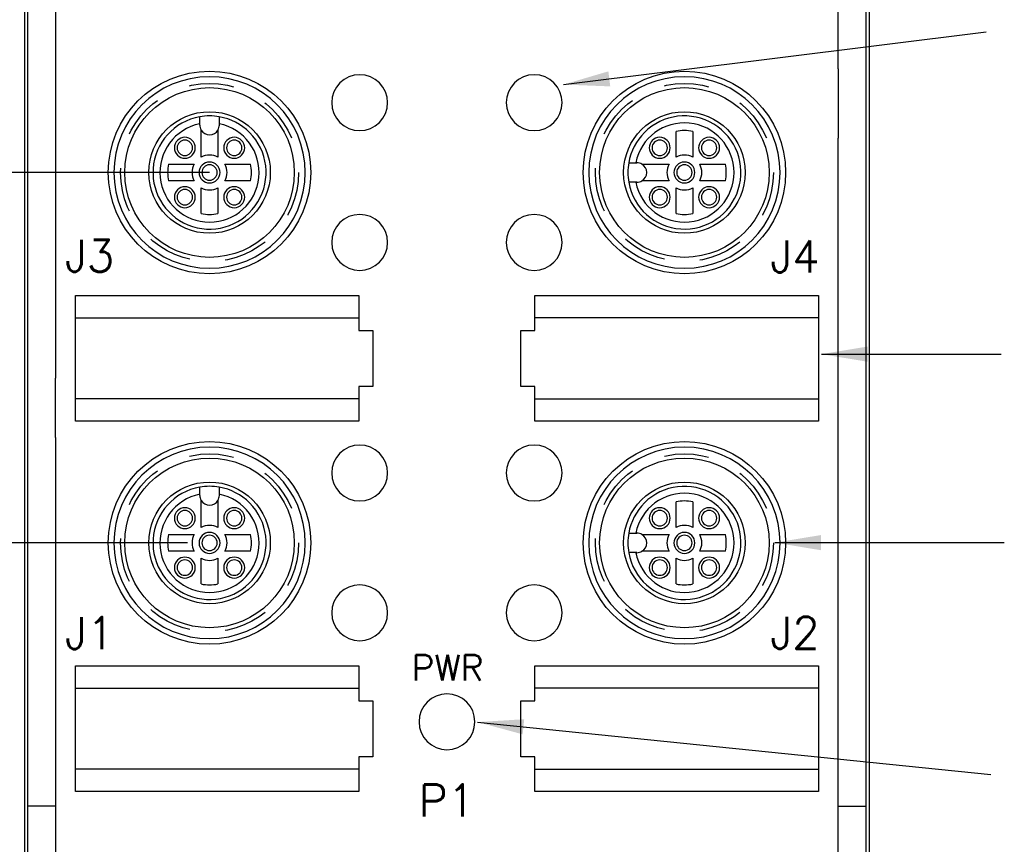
# Model space of a CAD drawing. Extents: x 85.3 to 97.4, y 23.1 to 30.4.
# Tile 8 of 11: x 87.5 to 90.3, y 26.8 to 29.1. Entities that reach past the tile are written whole.
import ezdxf
from ezdxf.enums import TextEntityAlignment as Align

# ---------------------------------------------------------------- set-up
doc = ezdxf.new("R2010")
doc.units = 0
doc.header["$LTSCALE"] = 0.5
doc.header["$MEASUREMENT"] = 0
doc.linetypes.add('HIDDEN', pattern=[0.375, 0.25, -0.125])
doc.layers.get('DEFPOINTS').update_dxf_attribs({"linetype": 'CONTINUOUS'})
for name, color, linetype in [('BODY', 1, 'CONTINUOUS'), ('DETAIL', 2, 'CONTINUOUS'), ('DIM', 254, 'CONTINUOUS'), ('HIDDEN', 2, 'HIDDEN')]:
    doc.layers.add(name, color=color, linetype=linetype)
doc.styles.get("Standard").update_dxf_attribs({"font": 'ROMANS.SHX'})
doc.dimstyles.new('TURCK-CATALOG01', dxfattribs={"dimtxt": 0.1, "dimasz": 0.13, "dimexe": 0.046875, "dimexo": 0.0625, "dimgap": 0.0625, "dimtad": 0, "dimtih": 1, "dimtoh": 1, "dimdec": 3, "dimzin": 4, "dimdsep": 46, "dimtxsty": 'STANDARD', "dimcen": 0.09, "dimadec": 0, "dimazin": 0, "dimtfac": 1, "dimtdec": 3, "dimtofl": 0, "dimtmove": 0, "dimatfit": 1, "dimfxl": 1, "dimtolj": 1, "dimtzin": 4, "dimarcsym": 0})

# ---------------------------------------------------------------- blocks, each defined once
blk = doc.blocks.new('*D2')
at = {"layer": 'DEFPOINTS', "color": 0}
for p in [(88.3892, 29.9961), (85.7265, 25.135), (88.271, 25.135)]:
    blk.add_point(p, dxfattribs=at)
at = {"layer": 'DIM', "color": 0, "lineweight": -2}
for p, q in [((88.3267, 29.9961), (85.6796, 29.9961)), ((85.7265, 29.8661), (85.7265, 27.8922)), ((85.7265, 25.265), (85.7265, 27.6148)), ((88.2085, 25.135), (85.6796, 25.135))]:
    blk.add_line(p, q, dxfattribs=at)
at = {"layer": 'DIM', "color": 0}
for points in [[(85.7048, 29.8661), (85.7482, 29.8661), (85.7265, 29.9961)], [(85.7048, 25.265), (85.7482, 25.265), (85.7265, 25.135)]]:
    blk.add_solid(points, dxfattribs=at)
at = {"layer": 'DIM', "color": 0, "insert": (85.7265, 27.7535), "char_height": 0.1, "attachment_point": 5}
blk.add_mtext('\\A1;4.861 [123.5]', dxfattribs=at)
blk = doc.blocks.new('*D3')
at = {"layer": 'DEFPOINTS', "color": 0}
for p in [(88.6509, 29.6916), (86.3834, 25.479), (87.8506, 25.479)]:
    blk.add_point(p, dxfattribs=at)
at = {"layer": 'DIM', "color": 0, "lineweight": -2}
for p, q in [((88.5884, 29.6916), (86.3365, 29.6916)), ((86.3834, 29.5616), (86.3834, 27.4781)), ((86.3834, 25.609), (86.3834, 27.2007)), ((87.7881, 25.479), (86.3365, 25.479))]:
    blk.add_line(p, q, dxfattribs=at)
at = {"layer": 'DIM', "color": 0}
for points in [[(86.3618, 29.5616), (86.4051, 29.5616), (86.3834, 29.6916)], [(86.3618, 25.609), (86.4051, 25.609), (86.3834, 25.479)]]:
    blk.add_solid(points, dxfattribs=at)
at = {"layer": 'DIM', "color": 0, "insert": (86.3834, 27.3394), "char_height": 0.1, "attachment_point": 5}
blk.add_mtext('\\A1;4.213 [107.0]', dxfattribs=at)
blk = doc.blocks.new('*D10')
at = {"layer": 'DEFPOINTS', "color": 0}
for p in [(88.1041, 28.6483), (86.8965, 27.6049), (88.0416, 27.6049)]:
    blk.add_point(p, dxfattribs=at)
at = {"layer": 'DIM', "color": 0, "lineweight": -2}
for p, q in [((88.0416, 28.6483), (86.8496, 28.6483)), ((86.8965, 28.5183), (86.8965, 28.3581)), ((86.8965, 27.7349), (86.8965, 27.8951)), ((87.9791, 27.6049), (86.8496, 27.6049))]:
    blk.add_line(p, q, dxfattribs=at)
at = {"layer": 'DIM', "color": 0}
for points in [[(86.8749, 28.5183), (86.9182, 28.5183), (86.8965, 28.6483)], [(86.8749, 27.7349), (86.9182, 27.7349), (86.8965, 27.6049)]]:
    blk.add_solid(points, dxfattribs=at)
at = {"layer": 'DIM', "color": 0, "insert": (86.8965, 28.1266), "char_height": 0.1, "attachment_point": 5}
blk.add_mtext('\\A1;1.043 [26.5]\\P(TYPICAL)', dxfattribs=at)

msp = doc.modelspace()

# ---------------------------------------------------------------- linework, layer by layer
at = {"layer": 'BODY'}
for p, q in [((87.5205, 25.3687), (87.5205, 29.6325)), ((89.9013, 29.6325), (89.9013, 25.3687)), ((87.5291, 28.9401), (87.5291, 29.2399)), ((89.8139, 28.9401), (89.8139, 29.2399)), ((89.8927, 28.9401), (89.8927, 29.2399)), ((87.6078, 29.1133), (87.6078, 28.9401)), ((87.5291, 28.7454), (87.5291, 28.9401)), ((87.6078, 28.9401), (87.6078, 28.7666)), ((89.8927, 28.7454), (89.8927, 28.9401)), ((87.6078, 28.7666), (87.6078, 28.5939)), ((87.5291, 28.5939), (87.5291, 28.7454)), ((89.8139, 28.5939), (89.8139, 28.7454)), ((89.8927, 28.5939), (89.8927, 28.7454)), ((87.5291, 28.4262), (87.5291, 28.5939)), ((87.6078, 28.5939), (87.6078, 28.4222)), ((89.8139, 28.4262), (89.8139, 28.5939)), ((89.8927, 28.4262), (89.8927, 28.5939)), ((87.5291, 28.2477), (87.5291, 28.4262)), ((87.6078, 28.4222), (87.6078, 28.2477)), ((89.8139, 28.2477), (89.8139, 28.4262)), ((89.8927, 28.2477), (89.8927, 28.4262)), ((87.6636, 28.3018), (88.4628, 28.3018)), ((87.6636, 27.9475), (87.6636, 28.3018)), ((88.4628, 28.3018), (88.4628, 28.2034)), ((88.9589, 28.3018), (89.7581, 28.3018)), ((88.9589, 28.2034), (88.9589, 28.3018)), ((89.7581, 28.3018), (89.7581, 27.9475)), ((87.5291, 28.0732), (87.5291, 28.2477)), ((87.6078, 28.2477), (87.6078, 28.0691)), ((87.6636, 28.2388), (88.4628, 28.2388)), ((89.7581, 28.2388), (88.9589, 28.2388)), ((89.8139, 28.0732), (89.8139, 28.2477)), ((89.8927, 28.0732), (89.8927, 28.2477)), ((88.4628, 28.2034), (88.5022, 28.2034)), ((88.5022, 28.2034), (88.5022, 28.0459)), ((88.9195, 28.2034), (88.9589, 28.2034)), ((88.9195, 28.0459), (88.9195, 28.2034)), ((87.5291, 27.9015), (87.5291, 28.0732)), ((89.8139, 27.9015), (89.8139, 28.0732)), ((89.8927, 27.9015), (89.8927, 28.0732)), ((88.5022, 28.0459), (88.4628, 28.0459)), ((88.4628, 28.0459), (88.4628, 27.9475)), ((88.9589, 28.0459), (88.9195, 28.0459)), ((88.9589, 27.9475), (88.9589, 28.0459)), ((88.4628, 28.0105), (87.6636, 28.0105)), ((88.9589, 28.0105), (89.7581, 28.0105)), ((88.4628, 27.9475), (87.6636, 27.9475)), ((89.7581, 27.9475), (88.9589, 27.9475)), ((87.5291, 27.7287), (87.5291, 27.9015)), ((87.6078, 27.9015), (87.6078, 27.7499)), ((89.8139, 27.7287), (89.8139, 27.9015)), ((89.8927, 27.7287), (89.8927, 27.9015)), ((87.5291, 27.5552), (87.5291, 27.7287)), ((87.6078, 27.7499), (87.6078, 27.5552)), ((89.8139, 27.5552), (89.8139, 27.7287)), ((89.8927, 27.5552), (89.8927, 27.7287)), ((87.5291, 27.382), (87.5291, 27.5552)), ((87.6078, 27.5552), (87.6078, 27.2554)), ((89.8139, 27.382), (89.8139, 27.5552)), ((89.8927, 27.382), (89.8927, 27.5552)), ((87.5291, 27.209), (87.5291, 27.382)), ((89.8139, 27.209), (89.8139, 27.382)), ((89.8927, 27.209), (89.8927, 27.382)), ((87.6636, 26.9042), (87.6636, 27.2585)), ((87.6636, 27.2585), (88.4628, 27.2585)), ((88.4628, 27.2585), (88.4628, 27.1601)), ((88.9589, 27.2585), (89.7581, 27.2585)), ((88.9589, 27.1601), (88.9589, 27.2585)), ((89.7581, 27.2585), (89.7581, 26.9042)), ((87.6078, 27.2554), (87.6078, 26.8628)), ((87.5291, 27.0359), (87.5291, 27.209)), ((89.8139, 27.0359), (89.8139, 27.209)), ((89.8927, 27.0359), (89.8927, 27.209)), ((87.6636, 27.1955), (88.4628, 27.1955)), ((89.7581, 27.1955), (88.9589, 27.1955)), ((88.4628, 27.1601), (88.5022, 27.1601)), ((88.5022, 27.1601), (88.5022, 27.0026)), ((88.9195, 27.1601), (88.9589, 27.1601)), ((88.9195, 27.0026), (88.9195, 27.1601)), ((87.5291, 26.8628), (87.5291, 27.0359)), ((89.8139, 26.8628), (89.8139, 27.0359)), ((89.8927, 26.8628), (89.8927, 27.0359)), ((88.5022, 27.0026), (88.4628, 27.0026)), ((88.4628, 27.0026), (88.4628, 26.9042)), ((88.9589, 27.0026), (88.9195, 27.0026)), ((88.9589, 26.9042), (88.9589, 27.0026)), ((88.4628, 26.9672), (87.6636, 26.9672)), ((88.9589, 26.9672), (89.7581, 26.9672)), ((88.4628, 26.9042), (87.6636, 26.9042)), ((89.7581, 26.9042), (88.9589, 26.9042)), ((87.5291, 26.3279), (87.5291, 26.8628)), ((87.6078, 26.8628), (87.5291, 26.8628)), ((87.6078, 26.8628), (87.6078, 26.344)), ((89.8139, 26.344), (89.8139, 26.8628)), ((89.8139, 26.8628), (89.8927, 26.8628)), ((89.8927, 26.3279), (89.8927, 26.8628))]:
    msp.add_line(p, q, dxfattribs=at)
for centre, radius in [((88.0416, 28.6483), 0.2854), ((89.3802, 28.6483), 0.2854), ((88.0416, 28.6483), 0.239), ((89.3802, 28.6483), 0.239), ((88.0416, 27.6049), 0.2854), ((89.3802, 27.6049), 0.2854), ((88.0416, 27.6049), 0.239), ((89.3802, 27.6049), 0.239)]:
    msp.add_circle(centre, radius, dxfattribs=at)
for centre, radius, start, end in [((13517355.2339, 28.8428), 13517265.4199, 179.99999958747, 180.00000041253), ((88.0416, 28.6483), 0.2697, 90, 270), ((88.0416, 28.6483), 0.2697, 270, 90), ((89.3802, 28.6483), 0.2697, 90, 270), ((89.3802, 28.6483), 0.2697, 270, 90), ((-6255355.1587, 27.9853), 6255442.7665, 359.99999923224, 0.00000076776), ((88.0416, 27.6049), 0.2697, 90, 270), ((88.0416, 27.6049), 0.2697, 270, 90), ((89.3802, 27.6049), 0.2697, 90, 270), ((89.3802, 27.6049), 0.2697, 270, 90)]:
    msp.add_arc(centre, radius, start, end, dxfattribs=at)
at = {"layer": 'DETAIL'}
for p, q in [((88.014, 28.7853), (88.014, 28.8053)), ((88.014, 28.7821), (88.014, 28.7853)), ((88.0691, 28.8053), (88.0691, 28.7853)), ((88.0691, 28.7853), (88.0691, 28.7821)), ((88.018, 28.6914), (88.018, 28.7679)), ((88.0652, 28.7679), (88.0652, 28.6914)), ((89.3565, 28.6914), (89.3565, 28.764)), ((89.4038, 28.764), (89.4038, 28.6914)), ((87.9259, 28.6719), (87.9984, 28.6719)), ((88.0848, 28.6719), (88.1573, 28.6719)), ((89.2231, 28.6758), (89.2431, 28.6758)), ((89.2431, 28.6758), (89.2463, 28.6758)), ((89.2605, 28.6719), (89.337, 28.6719)), ((89.4233, 28.6719), (89.4959, 28.6719)), ((87.9984, 28.6246), (87.9259, 28.6246)), ((88.1573, 28.6246), (88.0848, 28.6246)), ((89.2431, 28.6207), (89.2231, 28.6207)), ((89.2463, 28.6207), (89.2431, 28.6207)), ((89.337, 28.6246), (89.2605, 28.6246)), ((89.4959, 28.6246), (89.4233, 28.6246)), ((88.018, 28.5325), (88.018, 28.6051)), ((88.0652, 28.6051), (88.0652, 28.5325)), ((89.3565, 28.5325), (89.3565, 28.6051)), ((89.4038, 28.6051), (89.4038, 28.5325)), ((88.014, 27.742), (88.014, 27.762)), ((88.0691, 27.762), (88.0691, 27.742)), ((88.014, 27.7388), (88.014, 27.742)), ((88.0691, 27.742), (88.0691, 27.7388)), ((88.018, 27.6481), (88.018, 27.7246)), ((88.0652, 27.7246), (88.0652, 27.6481)), ((89.3565, 27.6481), (89.3565, 27.7207)), ((89.4038, 27.7207), (89.4038, 27.6481)), ((87.9259, 27.6286), (87.9984, 27.6286)), ((88.0848, 27.6286), (88.1573, 27.6286)), ((89.2231, 27.6325), (89.2431, 27.6325)), ((89.2431, 27.6325), (89.2463, 27.6325)), ((89.2605, 27.6286), (89.337, 27.6286)), ((89.4233, 27.6286), (89.4959, 27.6286)), ((87.9984, 27.5813), (87.9259, 27.5813)), ((88.018, 27.4892), (88.018, 27.5618)), ((88.0652, 27.5618), (88.0652, 27.4892)), ((88.1573, 27.5813), (88.0848, 27.5813)), ((89.2431, 27.5774), (89.2231, 27.5774)), ((89.2463, 27.5774), (89.2431, 27.5774)), ((89.337, 27.5813), (89.2605, 27.5813)), ((89.3565, 27.4892), (89.3565, 27.5618)), ((89.4038, 27.5618), (89.4038, 27.4892)), ((89.4959, 27.5813), (89.4233, 27.5813))]:
    msp.add_line(p, q, dxfattribs=at)
for centre in [(88.0416, 28.6483), (89.3802, 28.6483), (88.0416, 27.6049), (89.3802, 27.6049)]:
    msp.add_circle(centre, 0.1713, dxfattribs=at)
for centre, radius, start, end in [((88.4648, 28.8451), 0.0787, 90, 270), ((88.4648, 28.8451), 0.0787, 270, 90), ((88.9569, 28.8451), 0.0787, 90, 270), ((88.9569, 28.8451), 0.0787, 270, 90), ((88.0416, 28.6483), 0.1594, 99.9529, 45), ((88.0416, 28.6483), 0.1398, 101.3723, 78.6277), ((88.0416, 28.6483), 0.1594, 80.047, 99.953), ((88.0416, 28.6483), 0.1594, 45, 80.047), ((89.3802, 28.6483), 0.1594, 189.953, 135), ((89.3802, 28.6483), 0.1398, 191.3723, 168.6277), ((88.0416, 28.7821), 0.0276, 180, 211.0027), ((88.0416, 28.7821), 0.0276, 211.0027, 328.9973), ((88.0416, 28.7821), 0.0276, 328.9973, 360), ((89.3802, 28.6483), 0.1594, 135, 170.0471), ((89.3802, 28.6483), 0.1181, 78.463, 101.537), ((87.972, 28.7179), 0.0295, 90, 270), ((87.972, 28.7179), 0.0217, 90, 270), ((87.972, 28.7179), 0.0295, 270, 90), ((87.972, 28.7179), 0.0217, 270, 90), ((88.1112, 28.7179), 0.0295, 90, 270), ((88.1112, 28.7179), 0.0217, 90, 270), ((88.1112, 28.7179), 0.0295, 270, 90), ((88.1112, 28.7179), 0.0217, 270, 90), ((89.3106, 28.7179), 0.0295, 90, 270), ((89.3106, 28.7179), 0.0217, 90, 270), ((89.3106, 28.7179), 0.0295, 270, 90), ((89.3106, 28.7179), 0.0217, 270, 90), ((89.4498, 28.7179), 0.0295, 90, 270), ((89.4498, 28.7179), 0.0217, 90, 270), ((89.4498, 28.7179), 0.0295, 270, 90), ((89.4498, 28.7179), 0.0217, 270, 90), ((88.0416, 28.6483), 0.1181, 168.463, 191.537), ((88.0416, 28.6483), 0.0492, 151.3146, 208.6854), ((88.0416, 28.6483), 0.0295, 90, 270), ((88.0416, 28.6483), 0.0492, 61.3146, 118.6854), ((88.0416, 28.6483), 0.0295, 270, 90), ((88.0416, 28.6483), 0.0492, 331.3146, 28.6854), ((88.0416, 28.6483), 0.1181, 348.463, 11.537), ((89.3802, 28.6483), 0.1594, 170.047, 189.953), ((89.2463, 28.6483), 0.0276, 58.9973, 90), ((89.2463, 28.6483), 0.0276, 301.0027, 58.9973), ((89.3802, 28.6483), 0.0492, 151.3146, 208.6854), ((89.3802, 28.6483), 0.0295, 90, 270), ((89.3802, 28.6483), 0.0492, 61.3146, 118.6854), ((89.3802, 28.6483), 0.0295, 270, 90), ((89.3802, 28.6483), 0.0492, 331.3146, 28.6854), ((89.3802, 28.6483), 0.1181, 348.463, 11.537), ((88.0416, 28.6483), 0.0217, 90, 270), ((88.0416, 28.6483), 0.0217, 270, 90), ((89.3802, 28.6483), 0.0217, 90, 270), ((89.3802, 28.6483), 0.0217, 270, 90), ((89.2463, 28.6483), 0.0276, 270, 301.0027), ((87.972, 28.5787), 0.0295, 90, 270), ((87.972, 28.5787), 0.0217, 90, 270), ((87.972, 28.5787), 0.0295, 270, 90), ((87.972, 28.5787), 0.0217, 270, 90), ((88.0416, 28.6483), 0.0492, 241.3146, 298.6854), ((88.1112, 28.5787), 0.0295, 90, 270), ((88.1112, 28.5787), 0.0217, 90, 270), ((88.1112, 28.5787), 0.0295, 270, 90), ((88.1112, 28.5787), 0.0217, 270, 90), ((89.3106, 28.5787), 0.0295, 90, 270), ((89.3106, 28.5787), 0.0217, 90, 270), ((89.3106, 28.5787), 0.0295, 270, 90), ((89.3106, 28.5787), 0.0217, 270, 90), ((89.3802, 28.6483), 0.0492, 241.3146, 298.6854), ((89.4498, 28.5787), 0.0295, 90, 270), ((89.4498, 28.5787), 0.0217, 90, 270), ((89.4498, 28.5787), 0.0295, 270, 90), ((89.4498, 28.5787), 0.0217, 270, 90), ((88.0416, 28.6483), 0.1181, 258.463, 281.537), ((88.4648, 28.4514), 0.0787, 90, 270), ((88.4648, 28.4514), 0.0787, 270, 90), ((88.9569, 28.4514), 0.0787, 90, 270), ((88.9569, 28.4514), 0.0787, 270, 90), ((89.3802, 28.6483), 0.1181, 258.463, 281.537), ((88.4648, 27.8018), 0.0787, 90, 270), ((88.4648, 27.8018), 0.0787, 270, 90), ((88.9569, 27.8018), 0.0787, 90, 270), ((88.9569, 27.8018), 0.0787, 270, 90), ((88.0416, 27.6049), 0.1594, 99.9529, 45), ((88.0416, 27.6049), 0.1594, 80.047, 99.953), ((88.0416, 27.6049), 0.1594, 45, 80.047), ((89.3802, 27.6049), 0.1594, 189.953, 135), ((88.0416, 27.6049), 0.1398, 101.3723, 78.6277), ((88.0416, 27.7388), 0.0276, 180, 211.0027), ((88.0416, 27.7388), 0.0276, 328.9973, 360), ((89.3802, 27.6049), 0.1398, 191.3723, 168.6277), ((87.972, 27.6745), 0.0295, 90, 270), ((87.972, 27.6745), 0.0295, 270, 90), ((88.0416, 27.7388), 0.0276, 211.0027, 328.9973), ((88.1112, 27.6745), 0.0295, 90, 270), ((88.1112, 27.6745), 0.0295, 270, 90), ((89.3802, 27.6049), 0.1594, 135, 170.0471), ((89.3106, 27.6745), 0.0295, 90, 270), ((89.3106, 27.6745), 0.0295, 270, 90), ((89.3802, 27.6049), 0.1181, 78.463, 101.537), ((89.4498, 27.6745), 0.0295, 90, 270), ((89.4498, 27.6745), 0.0295, 270, 90), ((87.972, 27.6745), 0.0217, 90, 270), ((87.972, 27.6745), 0.0217, 270, 90), ((88.1112, 27.6745), 0.0217, 90, 270), ((88.1112, 27.6745), 0.0217, 270, 90), ((89.3106, 27.6745), 0.0217, 90, 270), ((89.3106, 27.6745), 0.0217, 270, 90), ((89.4498, 27.6745), 0.0217, 90, 270), ((89.4498, 27.6745), 0.0217, 270, 90), ((88.0416, 27.6049), 0.0492, 61.3146, 118.6854), ((89.3802, 27.6049), 0.0492, 61.3146, 118.6854), ((88.0416, 27.6049), 0.1181, 168.463, 191.537), ((88.0416, 27.6049), 0.0492, 151.3146, 208.6854), ((88.0416, 27.6049), 0.0295, 90, 270), ((88.0416, 27.6049), 0.0217, 90, 270), ((88.0416, 27.6049), 0.0295, 270, 90), ((88.0416, 27.6049), 0.0217, 270, 90), ((88.0416, 27.6049), 0.0492, 331.3146, 28.6854), ((88.0416, 27.6049), 0.1181, 348.463, 11.537), ((89.3802, 27.6049), 0.1594, 170.047, 189.953), ((89.2463, 27.6049), 0.0276, 58.9973, 90), ((89.2463, 27.6049), 0.0276, 301.0027, 58.9973), ((89.3802, 27.6049), 0.0492, 151.3146, 208.6854), ((89.3802, 27.6049), 0.0295, 90, 270), ((89.3802, 27.6049), 0.0217, 90, 270), ((89.3802, 27.6049), 0.0295, 270, 90), ((89.3802, 27.6049), 0.0217, 270, 90), ((89.3802, 27.6049), 0.0492, 331.3146, 28.6854), ((89.3802, 27.6049), 0.1181, 348.463, 11.537), ((87.972, 27.5353), 0.0295, 90, 270), ((87.972, 27.5353), 0.0295, 270, 90), ((88.0416, 27.6049), 0.0492, 241.3146, 298.6854), ((88.1112, 27.5353), 0.0295, 90, 270), ((88.1112, 27.5353), 0.0295, 270, 90), ((89.2463, 27.6049), 0.0276, 270, 301.0027), ((89.3106, 27.5353), 0.0295, 90, 270), ((89.3106, 27.5353), 0.0295, 270, 90), ((89.3802, 27.6049), 0.0492, 241.3146, 298.6854), ((89.4498, 27.5353), 0.0295, 90, 270), ((89.4498, 27.5353), 0.0295, 270, 90), ((87.972, 27.5353), 0.0217, 90, 270), ((87.972, 27.5353), 0.0217, 270, 90), ((88.1112, 27.5353), 0.0217, 90, 270), ((88.1112, 27.5353), 0.0217, 270, 90), ((89.3106, 27.5353), 0.0217, 90, 270), ((89.3106, 27.5353), 0.0217, 270, 90), ((89.4498, 27.5353), 0.0217, 90, 270), ((89.4498, 27.5353), 0.0217, 270, 90), ((88.0416, 27.6049), 0.1181, 258.463, 281.537), ((88.4648, 27.4081), 0.0787, 90, 270), ((88.4648, 27.4081), 0.0787, 270, 90), ((88.9569, 27.4081), 0.0787, 90, 270), ((88.9569, 27.4081), 0.0787, 270, 90), ((89.3802, 27.6049), 0.1181, 258.463, 281.537), ((88.7109, 27.101), 0.0787, 90, 270), ((88.7109, 27.101), 0.0787, 270, 90)]:
    msp.add_arc(centre, radius, start, end, dxfattribs=at)
at = {"layer": 'HIDDEN'}
for centre in [(88.0416, 28.6483), (89.3802, 28.6483), (88.0416, 27.6049), (89.3802, 27.6049)]:
    msp.add_circle(centre, 0.2508, dxfattribs=at)

# ---------------------------------------------------------------- texts
at = {"layer": 'DETAIL'}
for s, height, p in [('J3', 0.09, (87.7034, 28.3689)), ('J4', 0.09, (89.6917, 28.3668)), ('J1', 0.09, (87.7034, 27.3059)), ('J2', 0.09, (89.6918, 27.3065)), ('PWR', 0.072, (88.7123, 27.2172)), ('P1', 0.09, (88.7104, 26.8345))]:
    msp.add_text(s, height=height, dxfattribs=at).set_placement(p, align=Align.CENTER)

# ---------------------------------------------------------------- dimensions: what is measured, and where the dimension line sits
at = {"layer": 'DIM'}
for base, p1, p2, picture, middle in [((85.7265, 25.135), (88.3892, 29.9961), (88.271, 25.135), '*D2', (85.7265, 27.7535)), ((86.3834, 25.479), (88.6509, 29.6916), (87.8506, 25.479), '*D3', (86.3834, 27.3394))]:
    dim = msp.add_linear_dim(base=base, p1=p1, p2=p2, angle=90, dimstyle='TURCK-CATALOG01', dxfattribs=at)
    dim.commit()
    dim.dimension.update_dxf_attribs({"geometry": picture, "text_midpoint": middle, "dimtype": 160})
dim = msp.add_linear_dim(base=(86.8965, 27.6049), p1=(88.1041, 28.6483), p2=(88.0416, 27.6049), angle=90, text='<>\\P(TYPICAL)', dimstyle='TURCK-CATALOG01', dxfattribs=at)
dim.commit()
dim.dimension.update_dxf_attribs({"geometry": '*D10', "text_midpoint": (86.8965, 28.1266)})

# ---------------------------------------------------------------- leaders
at = {"layer": 'DIM', "annotation_type": 0, "has_hookline": 1, "hookline_direction": 1}
for points, text_width in [([(89.0395, 28.896), (90.2305, 29.0442)], 1.2952), ([(89.7664, 28.1366), (90.2731, 28.1366)], 1.8524), ([(88.7971, 27.1001), (90.2437, 26.952)], 1.2952)]:
    msp.add_leader(points, dimstyle='TURCK-CATALOG01', dxfattribs=dict(at, text_width=text_width))
at = {"layer": 'DIM', "annotation_type": 0, "has_hookline": 1, "hookline_direction": 1, "text_width": 0.419}
msp.add_leader([(89.6351, 27.6056), (90.282, 27.6056)], dimstyle='TURCK-CATALOG01', override={"dimgap": 0.0625, "dimtad": 0}, dxfattribs=at)

doc.saveas('drawing.dxf')
